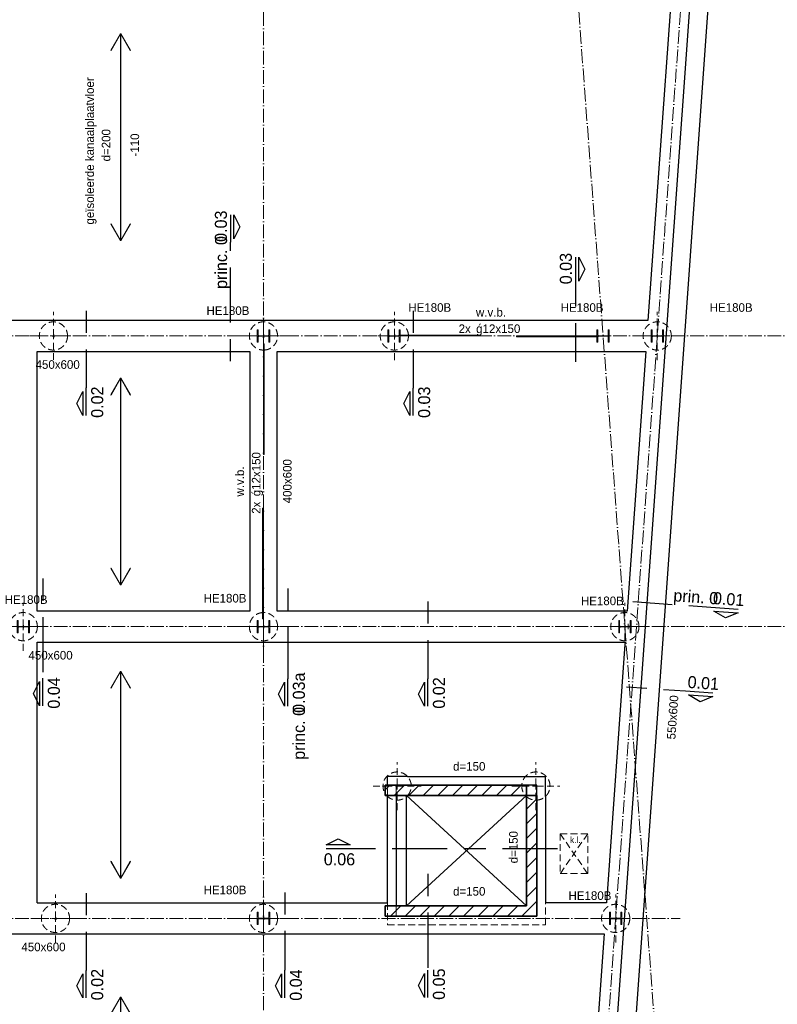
# Model space of a CAD drawing. Header units: millimetres. Extents: x 1146 to 62151, y -2394 to 40413.
# Tile 5 of 16: x 12510 to 23510, y 18098 to 32391. Entities that reach past the tile are written whole.
import ezdxf

# ---------------------------------------------------------------- set-up
doc = ezdxf.new("R2010")
doc.units = ezdxf.units.MM
for name, pattern in [('00_PBT_CEN', [1600, 320, -240, 800, -240]), ('00_PBT_HID2', [150, 100, -50]), ('00_PBT_STRA', [560, 200, -40, 0, -40, 200, -40, 0, -40])]:
    doc.linetypes.add(name, pattern=pattern)
for name, color, linetype, lineweight in [('A-DETL-____-OTLN', 90, 'Continuous', 13), ('A-DETL-GENF-HDLN', 90, '00_PBT_HID2', 18), ('A-FLOR-____-HDLN', 190, '00_PBT_HID2', 18), ('A-FLOR-____-IDEN', 11, 'Continuous', 18), ('A-FLOR-____-OTLN', 192, 'Continuous', 25), ('A-GENM-____-OTLN', 13, 'Continuous', 25), ('A-WALL-____-HDLN', 110, '00_PBT_HID2', 18), ('A-WALL-____-IDEN', 211, 'Continuous', 18), ('A-WALL-____-PATT', 111, 'Continuous', 35), ('G-____-____-SYMB', 111, 'Continuous', 13), ('G-____-____-TEXT', 231, 'Continuous', 13), ('I-WALL-____-MCUT', 2, 'Continuous', 35), ('I-WALL-____-OTLN', 2, 'Continuous', 25), ('S-BEAM-____-HDLN', 1, '00_PBT_HID2', 18), ('S-BEAM-____-IDEN', 2, 'Continuous', 18), ('S-BEAM-____-MCUT', 12, 'Continuous', 18), ('S-BEAM-____-OTLN', 12, 'Continuous', 25), ('S-COLS-____-HDLN', 52, '00_PBT_HID2', 18), ('S-COLS-____-IDEN', 171, 'Continuous', 18), ('S-COLS-____-MCUT', 52, 'Continuous', 18), ('S-FNDN-____-HDLN', 4, '00_PBT_HID2', 18), ('S-FNDN-____-OTLN', 32, 'Continuous', 25), ('S-GRID-____-OTLN', 1, 'Continuous', 13)]:
    doc.layers.add(name, color=color, linetype=linetype, lineweight=lineweight)
doc.styles.add('PBT-Font_1', font='PBT-FONT.ttf', dxfattribs={"height": 125})
doc.styles.add('PBT-Font_2', font='PBT-FONT.ttf', dxfattribs={"height": 125})
doc.styles.add('PBT-Font_3', font='PBT-FONT.ttf', dxfattribs={"height": 90})
doc.styles.add('PBT-Font_B', font='txt', dxfattribs={"height": 175})
pattern_1 = [(45, (0, 0), (-106.066, 106.066), [])]
pattern_2 = [(45, (0, 0), (-76.19995, 76.19995), []), (45, (64.77, 0), (-76.19995, 76.19995), []), (45, (68.58, 0), (-76.19995, 76.19995), []), (45, (72.39, 0), (-76.19995, 76.19995), []), (45, (76.2, 0), (-76.19995, 76.19995), []), (45, (80.01, 0), (-76.19995, 76.19995), []), (45, (83.82, 0), (-76.19995, 76.19995), []), (45, (87.63, 0), (-76.19995, 76.19995), [])]

# ---------------------------------------------------------------- blocks, each defined once
blk = doc.blocks.new('00_PBT_GM_FB_overspanningspijl_R24 - Kanaalplaatvloer-1578969-00 bk ruwe vloer')
at = {"layer": 'A-GENM-____-OTLN'}
for points in [[(-139, 1257), (-1, 1496), (-1, 1500), (-141, 1258)], [(1, -1500), (1, 1500), (-1, 1500), (-1, -1500)], [(139, 1257), (141, 1258), (1, 1500), (1, 1496)], [(-1, -1500), (-1, -1496), (-139, -1257), (-141, -1258)], [(1, -1500), (141, -1258), (139, -1257), (1, -1496)]]:
    blk.add_hatch(color=256, dxfattribs=at).paths.add_polyline_path(points)
at = {"layer": 'A-GENM-____-OTLN', "lineweight": 18}
for p, q in [((-1, 1500), (-141, 1258)), ((-139, 1257), (-1, 1496)), ((1, 1500), (-1, 1500)), ((-1, 1500), (-1, -1500)), ((-1, 1496), (-1, 1500)), ((1, -1500), (1, 1500)), ((141, 1258), (1, 1500)), ((1, 1500), (1, 1496)), ((1, 1496), (139, 1257)), ((-141, 1258), (-139, 1257)), ((139, 1257), (141, 1258)), ((-139, -1257), (-141, -1258)), ((-141, -1258), (-1, -1500)), ((-1, -1496), (-139, -1257)), ((139, -1257), (1, -1496)), ((1, -1500), (141, -1258)), ((141, -1258), (139, -1257)), ((-1, -1500), (-1, -1496)), ((-1, -1500), (1, -1500)), ((1, -1496), (1, -1500))]:
    blk.add_line(p, q, dxfattribs=at)
blk = doc.blocks.new('17_PBT_SFO_paal_rond_R24 - Ø410-500 _vHek Combi_-V32-00 bk ruwe vloer')
at = {"layer": 'A-DETL-GENF-HDLN'}
for p, q in [((0, 0), (0, 348.5)), ((-348.5, 0), (0, 0)), ((0, -348.5), (0, 0)), ((0, 0), (348.5, 0))]:
    blk.add_line(p, q, dxfattribs=at)
blk.add_circle((0, 0), 205, dxfattribs=at)
at = {"layer": 'S-FNDN-____-OTLN'}
for p, q in [((0, 20), (0, -20)), ((-20, 0), (20, 0))]:
    blk.add_line(p, q, dxfattribs=at)
blk = doc.blocks.new('28_PBT_SC_stalen kolom_H-profiel_R24 - HE180B-V2-00 bk ruwe vloer')
at = {"layer": 'S-COLS-____-HDLN', "linetype": 'Continuous', "lineweight": 13}
h = blk.add_hatch(dxfattribs=at)
h.set_pattern_fill('FP_4', color=256, style=0, pattern_type=2)
h.set_pattern_definition([(315, (-19345, 16050), (76.19995, 76.19995), []), (315, (-19345, 15985.23), (76.19995, 76.19995), []), (315, (-19345, 15981.42), (76.19995, 76.19995), []), (315, (-19345, 15977.61), (76.19995, 76.19995), []), (315, (-19345, 15973.8), (76.19995, 76.19995), []), (315, (-19345, 15969.99), (76.19995, 76.19995), []), (315, (-19345, 15966.18), (76.19995, 76.19995), []), (315, (-19345, 15962.37), (76.19995, 76.19995), [])])
h.paths.add_polyline_path([(-90, -90), (90, -90), (90, -76), (19, -76), (9, -72), (4, -61), (4, 61), (9, 72), (19, 76), (90, 76), (90, 90), (-90, 90), (-90, 76), (-19, 76), (-9, 72), (-4, 61), (-4, -61), (-9, -72), (-19, -76), (-90, -76)])
at = {"layer": 'S-COLS-____-MCUT'}
for p, q in [((90, 90), (-90, 90)), ((-90, 90), (-90, 76)), ((-90, 76), (-19, 76)), ((-4, 61), (-4, -61)), ((4, -61), (4, 61)), ((19, 76), (90, 76)), ((90, 76), (90, 90)), ((-90, -76), (-90, -90)), ((-19, -76), (-90, -76)), ((-90, -90), (90, -90)), ((90, -76), (19, -76)), ((90, -90), (90, -76))]:
    blk.add_line(p, q, dxfattribs=at)
for centre, start, end in [((-19, 61), 0, 90), ((19, 61), 90, 180), ((-19, -61), 270, 0), ((19, -61), 180, 270)]:
    blk.add_arc(centre, 15, start, end, dxfattribs=at)
blk = doc.blocks.new('28_PBT_SC_stalen kolom_H-profiel_R24 - HE180B-V3-00 bk ruwe vloer')
at = {"layer": 'S-COLS-____-HDLN', "linetype": 'Continuous', "lineweight": 13}
h = blk.add_hatch(dxfattribs=at)
h.set_pattern_fill('FP_5', color=256, style=0, pattern_type=2)
h.set_pattern_definition([(315, (-19345, 21163.52), (76.19995, 76.19995), []), (315, (-19345, 21098.75), (76.19995, 76.19995), []), (315, (-19345, 21094.94), (76.19995, 76.19995), []), (315, (-19345, 21091.13), (76.19995, 76.19995), []), (315, (-19345, 21087.32), (76.19995, 76.19995), []), (315, (-19345, 21083.51), (76.19995, 76.19995), []), (315, (-19345, 21079.7), (76.19995, 76.19995), []), (315, (-19345, 21075.89), (76.19995, 76.19995), [])])
h.paths.add_polyline_path([(-90, 76), (-19, 76), (-9, 72), (-4, 61), (-4, -61), (-9, -72), (-19, -76), (-90, -76), (-90, -90), (90, -90), (90, -76), (19, -76), (9, -72), (4, -61), (4, 61), (9, 72), (19, 76), (90, 76), (90, 90), (-90, 90)])
at = {"layer": 'S-COLS-____-MCUT'}
for p, q in [((90, 90), (-90, 90)), ((-90, 90), (-90, 76)), ((-90, 76), (-19, 76)), ((-4, 61), (-4, -61)), ((4, -61), (4, 61)), ((19, 76), (90, 76)), ((90, 76), (90, 90)), ((-90, -76), (-90, -90)), ((-19, -76), (-90, -76)), ((-90, -90), (90, -90)), ((90, -76), (19, -76)), ((90, -90), (90, -76))]:
    blk.add_line(p, q, dxfattribs=at)
for centre, start, end in [((-19, 61), 0, 90), ((19, 61), 90, 180), ((-19, -61), 270, 0), ((19, -61), 180, 270)]:
    blk.add_arc(centre, 15, start, end, dxfattribs=at)
blk = doc.blocks.new('28_PBT_SC_stalen kolom_H-profiel_R24 - HE180B-V5-00 bk ruwe vloer')
at = {"layer": 'S-COLS-____-HDLN', "linetype": 'Continuous', "lineweight": 13}
h = blk.add_hatch(dxfattribs=at)
h.set_pattern_fill('FP_7', color=256, style=0, pattern_type=2)
h.set_pattern_definition([(315, (-23580, 12562), (76.19995, 76.19995), []), (315, (-23580, 12497.23), (76.19995, 76.19995), []), (315, (-23580, 12493.42), (76.19995, 76.19995), []), (315, (-23580, 12489.61), (76.19995, 76.19995), []), (315, (-23580, 12485.8), (76.19995, 76.19995), []), (315, (-23580, 12481.99), (76.19995, 76.19995), []), (315, (-23580, 12478.18), (76.19995, 76.19995), []), (315, (-23580, 12474.37), (76.19995, 76.19995), [])])
h.paths.add_polyline_path([(-90, -90), (90, -90), (90, -76), (19, -76), (9, -72), (4, -61), (4, 61), (9, 72), (19, 76), (90, 76), (90, 90), (-90, 90), (-90, 76), (-19, 76), (-9, 72), (-4, 61), (-4, -61), (-9, -72), (-19, -76), (-90, -76)])
at = {"layer": 'S-COLS-____-MCUT'}
for p, q in [((90, 90), (-90, 90)), ((-90, 90), (-90, 76)), ((-90, 76), (-19, 76)), ((-4, 61), (-4, -61)), ((4, -61), (4, 61)), ((19, 76), (90, 76)), ((90, 76), (90, 90)), ((-90, -76), (-90, -90)), ((-19, -76), (-90, -76)), ((-90, -90), (90, -90)), ((90, -76), (19, -76)), ((90, -90), (90, -76))]:
    blk.add_line(p, q, dxfattribs=at)
for centre, start, end in [((-19, 61), 0, 90), ((19, 61), 90, 180), ((-19, -61), 270, 0), ((19, -61), 180, 270)]:
    blk.add_arc(centre, 15, start, end, dxfattribs=at)
blk = doc.blocks.new('28_PBT_SC_stalen kolom_H-profiel_R24 - HE180B-V7-00 bk ruwe vloer')
at = {"layer": 'S-COLS-____-HDLN', "linetype": 'Continuous', "lineweight": 13}
h = blk.add_hatch(dxfattribs=at)
h.set_pattern_fill('FP_9', color=256, style=0, pattern_type=2)
h.set_pattern_definition([(315, (-23580, 16050), (76.19995, 76.19995), []), (315, (-23580, 15985.23), (76.19995, 76.19995), []), (315, (-23580, 15981.42), (76.19995, 76.19995), []), (315, (-23580, 15977.61), (76.19995, 76.19995), []), (315, (-23580, 15973.8), (76.19995, 76.19995), []), (315, (-23580, 15969.99), (76.19995, 76.19995), []), (315, (-23580, 15966.18), (76.19995, 76.19995), []), (315, (-23580, 15962.37), (76.19995, 76.19995), [])])
h.paths.add_polyline_path([(-90, -90), (90, -90), (90, -76), (19, -76), (9, -72), (4, -61), (4, 61), (9, 72), (19, 76), (90, 76), (90, 90), (-90, 90), (-90, 76), (-19, 76), (-9, 72), (-4, 61), (-4, -61), (-9, -72), (-19, -76), (-90, -76)])
at = {"layer": 'S-COLS-____-MCUT'}
for p, q in [((90, 90), (-90, 90)), ((-90, 90), (-90, 76)), ((-90, 76), (-19, 76)), ((-4, 61), (-4, -61)), ((4, -61), (4, 61)), ((19, 76), (90, 76)), ((90, 76), (90, 90)), ((-90, -76), (-90, -90)), ((-19, -76), (-90, -76)), ((-90, -90), (90, -90)), ((90, -76), (19, -76)), ((90, -90), (90, -76))]:
    blk.add_line(p, q, dxfattribs=at)
for centre, start, end in [((-19, 61), 0, 90), ((19, 61), 90, 180), ((-19, -61), 270, 0), ((19, -61), 180, 270)]:
    blk.add_arc(centre, 15, start, end, dxfattribs=at)
blk = doc.blocks.new('28_PBT_SC_stalen kolom_H-profiel_R24 - HE180B-V8-00 bk ruwe vloer')
at = {"layer": 'S-COLS-____-HDLN', "linetype": 'Continuous', "lineweight": 13}
h = blk.add_hatch(dxfattribs=at)
h.set_pattern_fill('FP_10', color=256, style=0, pattern_type=2)
h.set_pattern_definition([(315, (-23580, 21297.2), (76.19995, 76.19995), []), (315, (-23580, 21232.43), (76.19995, 76.19995), []), (315, (-23580, 21228.62), (76.19995, 76.19995), []), (315, (-23580, 21224.81), (76.19995, 76.19995), []), (315, (-23580, 21221), (76.19995, 76.19995), []), (315, (-23580, 21217.19), (76.19995, 76.19995), []), (315, (-23580, 21213.38), (76.19995, 76.19995), []), (315, (-23580, 21209.57), (76.19995, 76.19995), [])])
h.paths.add_polyline_path([(-90, -90), (90, -90), (90, -76), (19, -76), (9, -72), (4, -61), (4, 61), (9, 72), (19, 76), (90, 76), (90, 90), (-90, 90), (-90, 76), (-19, 76), (-9, 72), (-4, 61), (-4, -61), (-9, -72), (-19, -76), (-90, -76)])
at = {"layer": 'S-COLS-____-MCUT'}
for p, q in [((90, 90), (-90, 90)), ((-90, 90), (-90, 76)), ((-90, 76), (-19, 76)), ((-4, 61), (-4, -61)), ((4, -61), (4, 61)), ((19, 76), (90, 76)), ((90, 76), (90, 90)), ((-90, -76), (-90, -90)), ((-19, -76), (-90, -76)), ((-90, -90), (90, -90)), ((90, -76), (19, -76)), ((90, -90), (90, -76))]:
    blk.add_line(p, q, dxfattribs=at)
for centre, start, end in [((-19, 61), 0, 90), ((19, 61), 90, 180), ((-19, -61), 270, 0), ((19, -61), 180, 270)]:
    blk.add_arc(centre, 15, start, end, dxfattribs=at)
blk = doc.blocks.new('28_PBT_SC_stalen kolom_H-profiel_R24 - HE180B-V10-00 bk ruwe vloer')
at = {"layer": 'S-COLS-____-HDLN', "linetype": 'Continuous', "lineweight": 13}
h = blk.add_hatch(dxfattribs=at)
h.set_pattern_fill('FP_12', color=256, style=0, pattern_type=2)
h.set_pattern_definition([(315, (-27800, 16050), (76.19995, 76.19995), []), (315, (-27800, 15985.23), (76.19995, 76.19995), []), (315, (-27800, 15981.42), (76.19995, 76.19995), []), (315, (-27800, 15977.61), (76.19995, 76.19995), []), (315, (-27800, 15973.8), (76.19995, 76.19995), []), (315, (-27800, 15969.99), (76.19995, 76.19995), []), (315, (-27800, 15966.18), (76.19995, 76.19995), []), (315, (-27800, 15962.37), (76.19995, 76.19995), [])])
h.paths.add_polyline_path([(-90, -90), (90, -90), (90, -76), (19, -76), (9, -72), (4, -61), (4, 61), (9, 72), (19, 76), (90, 76), (90, 90), (-90, 90), (-90, 76), (-19, 76), (-9, 72), (-4, 61), (-4, -61), (-9, -72), (-19, -76), (-90, -76)])
at = {"layer": 'S-COLS-____-MCUT'}
for p, q in [((90, 90), (-90, 90)), ((-90, 90), (-90, 76)), ((-90, 76), (-19, 76)), ((-4, 61), (-4, -61)), ((4, -61), (4, 61)), ((19, 76), (90, 76)), ((90, 76), (90, 90)), ((-90, -76), (-90, -90)), ((-19, -76), (-90, -76)), ((-90, -90), (90, -90)), ((90, -76), (19, -76)), ((90, -90), (90, -76))]:
    blk.add_line(p, q, dxfattribs=at)
for centre, start, end in [((-19, 61), 0, 90), ((19, 61), 90, 180), ((-19, -61), 270, 0), ((19, -61), 180, 270)]:
    blk.add_arc(centre, 15, start, end, dxfattribs=at)
blk = doc.blocks.new('28_PBT_SC_stalen kolom_H-profiel_R24 - HE180B-V11-00 bk ruwe vloer')
at = {"layer": 'S-COLS-____-HDLN', "linetype": 'Continuous', "lineweight": 13}
h = blk.add_hatch(dxfattribs=at)
h.set_pattern_fill('FP_13', color=256, style=0, pattern_type=2)
h.set_pattern_definition([(315, (-27800, 17945), (76.19995, 76.19995), []), (315, (-27800, 17880.23), (76.19995, 76.19995), []), (315, (-27800, 17876.42), (76.19995, 76.19995), []), (315, (-27800, 17872.61), (76.19995, 76.19995), []), (315, (-27800, 17868.8), (76.19995, 76.19995), []), (315, (-27800, 17864.99), (76.19995, 76.19995), []), (315, (-27800, 17861.18), (76.19995, 76.19995), []), (315, (-27800, 17857.37), (76.19995, 76.19995), [])])
h.paths.add_polyline_path([(-90, -90), (90, -90), (90, -76), (19, -76), (9, -72), (4, -61), (4, 61), (9, 72), (19, 76), (90, 76), (90, 90), (-90, 90), (-90, 76), (-19, 76), (-9, 72), (-4, 61), (-4, -61), (-9, -72), (-19, -76), (-90, -76)])
at = {"layer": 'S-COLS-____-MCUT'}
for p, q in [((90, 90), (-90, 90)), ((-90, 90), (-90, 76)), ((-90, 76), (-19, 76)), ((-4, 61), (-4, -61)), ((4, -61), (4, 61)), ((19, 76), (90, 76)), ((90, 76), (90, 90)), ((-90, -76), (-90, -90)), ((-19, -76), (-90, -76)), ((-90, -90), (90, -90)), ((90, -76), (19, -76)), ((90, -90), (90, -76))]:
    blk.add_line(p, q, dxfattribs=at)
for centre, start, end in [((-19, 61), 0, 90), ((19, 61), 90, 180), ((-19, -61), 270, 0), ((19, -61), 180, 270)]:
    blk.add_arc(centre, 15, start, end, dxfattribs=at)
blk = doc.blocks.new('28_PBT_SC_stalen kolom_H-profiel_R24 - HE180B-1678607-00 bk ruwe vloer')
at = {"layer": 'S-COLS-____-HDLN', "linetype": 'Continuous', "lineweight": 13}
h = blk.add_hatch(dxfattribs=at)
h.set_pattern_fill('FP_14', color=256, style=0, pattern_type=2)
h.set_pattern_definition([(315, (-27800, 21767.06), (76.19995, 76.19995), []), (315, (-27800, 21702.29), (76.19995, 76.19995), []), (315, (-27800, 21698.48), (76.19995, 76.19995), []), (315, (-27800, 21694.67), (76.19995, 76.19995), []), (315, (-27800, 21690.86), (76.19995, 76.19995), []), (315, (-27800, 21687.05), (76.19995, 76.19995), []), (315, (-27800, 21683.24), (76.19995, 76.19995), []), (315, (-27800, 21679.43), (76.19995, 76.19995), [])])
h.paths.add_polyline_path([(-90, -90), (90, -90), (90, -76), (19, -76), (9, -72), (4, -61), (4, 61), (9, 72), (19, 76), (90, 76), (90, 90), (-90, 90), (-90, 76), (-19, 76), (-9, 72), (-4, 61), (-4, -61), (-9, -72), (-19, -76), (-90, -76)])
at = {"layer": 'S-COLS-____-MCUT'}
for p, q in [((90, 90), (-90, 90)), ((-90, 90), (-90, 76)), ((-90, 76), (-19, 76)), ((-4, 61), (-4, -61)), ((4, -61), (4, 61)), ((19, 76), (90, 76)), ((90, 76), (90, 90)), ((-90, -76), (-90, -90)), ((-19, -76), (-90, -76)), ((-90, -90), (90, -90)), ((90, -76), (19, -76)), ((90, -90), (90, -76))]:
    blk.add_line(p, q, dxfattribs=at)
for centre, start, end in [((-19, 61), 0, 90), ((19, 61), 90, 180), ((-19, -61), 270, 0), ((19, -61), 180, 270)]:
    blk.add_arc(centre, 15, start, end, dxfattribs=at)
blk = doc.blocks.new('28_PBT_SC_stalen kolom_H-profiel_R24 - HE180B-V29-00 bk ruwe vloer')
at = {"layer": 'S-COLS-____-HDLN', "linetype": 'Continuous', "lineweight": 13}
h = blk.add_hatch(dxfattribs=at)
h.set_pattern_fill('FP_35', color=256, style=0, pattern_type=2)
h.set_pattern_definition([(315, (-27800, 20980.93), (76.19995, 76.19995), []), (315, (-27800, 20916.16), (76.19995, 76.19995), []), (315, (-27800, 20912.35), (76.19995, 76.19995), []), (315, (-27800, 20908.54), (76.19995, 76.19995), []), (315, (-27800, 20904.73), (76.19995, 76.19995), []), (315, (-27800, 20900.92), (76.19995, 76.19995), []), (315, (-27800, 20897.11), (76.19995, 76.19995), []), (315, (-27800, 20893.3), (76.19995, 76.19995), [])])
h.paths.add_polyline_path([(-90, -90), (90, -90), (90, -76), (19, -76), (9, -72), (4, -61), (4, 61), (9, 72), (19, 76), (90, 76), (90, 90), (-90, 90), (-90, 76), (-19, 76), (-9, 72), (-4, 61), (-4, -61), (-9, -72), (-19, -76), (-90, -76)])
at = {"layer": 'S-COLS-____-MCUT'}
for p, q in [((90, 90), (-90, 90)), ((-90, 90), (-90, 76)), ((-90, 76), (-19, 76)), ((-4, 61), (-4, -61)), ((4, -61), (4, 61)), ((19, 76), (90, 76)), ((90, 76), (90, 90)), ((-90, -76), (-90, -90)), ((-19, -76), (-90, -76)), ((-90, -90), (90, -90)), ((90, -76), (19, -76)), ((90, -90), (90, -76))]:
    blk.add_line(p, q, dxfattribs=at)
for centre, start, end in [((-19, 61), 0, 90), ((19, 61), 90, 180), ((-19, -61), 270, 0), ((19, -61), 180, 270)]:
    blk.add_arc(centre, 15, start, end, dxfattribs=at)
blk = doc.blocks.new('28_PBT_SF_stalen ligger_strip_R24 - windverband 12x150-1838132-00 bk ruwe vloer')
at = {"layer": 'S-BEAM-____-HDLN', "linetype": 'Continuous', "lineweight": 13}
h = blk.add_hatch(dxfattribs=at)
h.set_pattern_fill('FP_38', color=256, style=0, pattern_type=2)
h.set_pattern_definition(pattern_2)
h.paths.add_polyline_path([(19905, 27788), (19905, 27800), (19725, 27800), (19725, 27788), (19758, 27788)])
at = {"layer": 'S-BEAM-____-HDLN'}
for p, q in [((20891, 27800), (20904, 27800)), ((20904, 27788), (20891, 27788)), ((20904, 27800), (20904, 27788))]:
    blk.add_line(p, q, dxfattribs=at)
at = {"layer": 'S-BEAM-____-MCUT'}
for p, q in [((19725, 27800), (19725, 27788)), ((19905, 27800), (19725, 27800)), ((19725, 27788), (19905, 27788)), ((19905, 27788), (19905, 27800))]:
    blk.add_line(p, q, dxfattribs=at)
at = {"layer": 'S-BEAM-____-OTLN', "lineweight": 18}
for p, q in [((19905, 27800), (20891, 27800)), ((20891, 27788), (19905, 27788))]:
    blk.add_line(p, q, dxfattribs=at)
blk = doc.blocks.new('28_PBT_SF_stalen ligger_strip_R24 - windverband 12x150-1838240-00 bk ruwe vloer')
at = {"layer": 'S-BEAM-____-HDLN', "linetype": 'Continuous', "lineweight": 13}
h = blk.add_hatch(dxfattribs=at)
h.set_pattern_fill('FP_37', color=256, style=0, pattern_type=2)
h.set_pattern_definition(pattern_2)
h.paths.add_polyline_path([(19200, 27800), (19200, 27812), (19020, 27812), (19020, 27800)])
at = {"layer": 'S-BEAM-____-HDLN'}
for p, q in [((18021, 27800), (18021, 27812)), ((18021, 27812), (18035, 27812)), ((18035, 27800), (18021, 27800))]:
    blk.add_line(p, q, dxfattribs=at)
at = {"layer": 'S-BEAM-____-MCUT'}
for p, q in [((19200, 27812), (19020, 27812)), ((19020, 27812), (19020, 27800)), ((19020, 27800), (19200, 27800)), ((19200, 27800), (19200, 27812))]:
    blk.add_line(p, q, dxfattribs=at)
at = {"layer": 'S-BEAM-____-OTLN', "lineweight": 18}
for p, q in [((18035, 27812), (19020, 27812)), ((19020, 27800), (18035, 27800))]:
    blk.add_line(p, q, dxfattribs=at)
blk = doc.blocks.new('28_PBT_SF_stalen ligger_strip_R24 - windverband 12x150-V30-00 bk ruwe vloer')
at = {"layer": 'S-BEAM-____-HDLN', "linetype": 'Continuous', "lineweight": 13}
h = blk.add_hatch(dxfattribs=at)
h.set_pattern_fill('FP_37', color=256, style=0, pattern_type=2)
h.set_pattern_definition(pattern_2)
h.paths.add_polyline_path([(16062, 26078), (16062, 26283), (16050, 26283), (16050, 26078)])
at = {"layer": 'S-BEAM-____-MCUT'}
for p, q in [((16062, 26283), (16050, 26283)), ((16050, 26283), (16050, 26078)), ((16062, 26078), (16062, 26283)), ((16050, 26078), (16062, 26078))]:
    blk.add_line(p, q, dxfattribs=at)
at = {"layer": 'S-BEAM-____-OTLN', "lineweight": 18}
for p, q in [((16050, 27685), (16062, 27685)), ((16050, 26283), (16050, 27685)), ((16062, 27685), (16062, 26283))]:
    blk.add_line(p, q, dxfattribs=at)
blk = doc.blocks.new('28_PBT_SF_stalen ligger_strip_R24 - windverband 12x150-V31-00 bk ruwe vloer')
at = {"layer": 'S-BEAM-____-HDLN', "linetype": 'Continuous', "lineweight": 13}
h = blk.add_hatch(dxfattribs=at)
h.set_pattern_fill('FP_38', color=256, style=0, pattern_type=2)
h.set_pattern_definition(pattern_2)
h.paths.add_polyline_path([(16050, 25097), (16050, 25302), (16038, 25302), (16038, 25097)])
at = {"layer": 'S-BEAM-____-MCUT'}
for p, q in [((16050, 25302), (16038, 25302)), ((16038, 25302), (16038, 25097)), ((16050, 25097), (16050, 25302)), ((16038, 25097), (16050, 25097))]:
    blk.add_line(p, q, dxfattribs=at)
at = {"layer": 'S-BEAM-____-OTLN', "lineweight": 18}
for p, q in [((16038, 23695), (16038, 25097)), ((16050, 25097), (16050, 23695)), ((16050, 23695), (16038, 23695))]:
    blk.add_line(p, q, dxfattribs=at)
blk = doc.blocks.new('17_PBT_SFO_paal_rond_R24 - Ø410-500 _vHek Combi_-V41-00 bk ruwe vloer')
at = {"layer": 'A-DETL-GENF-HDLN'}
for p, q in [((0, 4), (0, 348)), ((-349, 0), (-90, 0)), ((0, -349), (0, -4)), ((90, 0), (348, 0))]:
    blk.add_line(p, q, dxfattribs=at)
blk.add_circle((0, 0), 205, dxfattribs=at)
at = {"layer": 'S-FNDN-____-HDLN'}
for p, q in [((0, 0), (0, 4)), ((0, 4), (0, -4)), ((-90, 0), (0, 0)), ((-20, 0), (20, 0)), ((0, -4), (0, 0)), ((0, 0), (90, 0))]:
    blk.add_line(p, q, dxfattribs=at)
at = {"layer": 'S-FNDN-____-OTLN'}
for p, q in [((0, 20), (0, 4)), ((0, -4), (0, -20))]:
    blk.add_line(p, q, dxfattribs=at)
blk = doc.blocks.new('17_PBT_SFO_paal_rond_R24 - Ø410-500 _vHek Combi_ liftput-1669996-00 bk ruwe vloer')
at = {"layer": 'A-DETL-GENF-HDLN'}
for p, q in [((0, 12), (0, 348)), ((-349, 0), (-174, 0))]:
    blk.add_line(p, q, dxfattribs=at)
for start, end in [(3.5375, 210.8129), (222.4686, 266.5056), (312.2118, 317.4967)]:
    blk.add_arc((0, 0), 205, start, end, dxfattribs=at)
at = {"layer": 'S-FNDN-____-HDLN'}
for p, q in [((0, 0), (0, 12)), ((0, 12), (0, -20)), ((-174, 0), (0, 0)), ((-20, 0), (20, 0)), ((0, -349), (0, 0)), ((0, 0), (348, 0))]:
    blk.add_line(p, q, dxfattribs=at)
for start, end in [(360, 3.5236), (210.8665, 222.4547), (317.5107, 360), (266.5195, 312.1979)]:
    blk.add_arc((0, 0), 205, start, end, dxfattribs=at)
at = {"layer": 'S-FNDN-____-OTLN'}
blk.add_line((0, 20), (0, 12), dxfattribs=at)
blk = doc.blocks.new('17_PBT_SFO_paal_rond_R24 - Ø410-500 _vHek Combi_ liftput-V36-00 bk ruwe vloer')
at = {"layer": 'A-DETL-GENF-HDLN'}
for p, q in [((0, 12), (0, 348)), ((12, 0), (348, 0))]:
    blk.add_line(p, q, dxfattribs=at)
for start, end in [(360, 176.4955), (222.4686, 227.3862), (273.531, 360)]:
    blk.add_arc((0, 0), 205, start, end, dxfattribs=at)
at = {"layer": 'S-FNDN-____-HDLN'}
for p, q in [((0, 0), (0, 12)), ((0, 12), (0, -20)), ((-349, 0), (0, 0)), ((-20, 0), (12, 0)), ((0, -349), (0, 0)), ((0, 0), (12, 0))]:
    blk.add_line(p, q, dxfattribs=at)
for start, end in [(176.5094, 222.4547), (227.4001, 273.5171)]:
    blk.add_arc((0, 0), 205, start, end, dxfattribs=at)
at = {"layer": 'S-FNDN-____-OTLN'}
for p, q in [((0, 20), (0, 12)), ((12, 0), (20, 0))]:
    blk.add_line(p, q, dxfattribs=at)
blk = doc.blocks.new('17_PBT_SFO_paal_rond_R24 - Ø410-500 _vHek Combi_-V45-00 bk ruwe vloer')
at = {"layer": 'A-DETL-GENF-HDLN'}
for p, q in [((0, 4), (0, 115)), ((-349, 0), (-90, 0)), ((0, -349), (0, -4)), ((90, 0), (349, 0))]:
    blk.add_line(p, q, dxfattribs=at)
for start, end in [(93.3539, 360), (360, 89.9817)]:
    blk.add_arc((0, 0), 205, start, end, dxfattribs=at)
at = {"layer": 'S-FNDN-____-HDLN'}
for p, q in [((0, 0), (0, 4)), ((0, 4), (0, -4)), ((-90, 0), (0, 0)), ((-20, 0), (20, 0)), ((0, -4), (0, 0)), ((0, 0), (90, 0))]:
    blk.add_line(p, q, dxfattribs=at)
blk.add_arc((0, 0), 205, 89.9956, 93.34, dxfattribs=at)
at = {"layer": 'S-FNDN-____-OTLN'}
for p, q in [((0, 20), (0, 4)), ((0, -4), (0, -20))]:
    blk.add_line(p, q, dxfattribs=at)
blk = doc.blocks.new('17_PBT_SFO_paal_rond_R24 - Ø410-500 _vHek Combi_-V48-00 bk ruwe vloer')
at = {"layer": 'A-DETL-GENF-HDLN'}
for p, q in [((0, 4), (0, 348)), ((-348, 0), (-90, 0)), ((0, -115), (0, -4)), ((90, 0), (348, 0))]:
    blk.add_line(p, q, dxfattribs=at)
for start, end in [(360, 270.0183), (273.3905, 360)]:
    blk.add_arc((0, 0), 205, start, end, dxfattribs=at)
at = {"layer": 'S-FNDN-____-HDLN'}
for p, q in [((0, 0), (0, 4)), ((0, 4), (0, -4)), ((-90, 0), (0, 0)), ((-20, 0), (20, 0)), ((0, -4), (0, 0)), ((0, 0), (90, 0))]:
    blk.add_line(p, q, dxfattribs=at)
blk.add_arc((0, 0), 205, 270.0322, 273.3766, dxfattribs=at)
at = {"layer": 'S-FNDN-____-OTLN'}
for p, q in [((0, 20), (0, 4)), ((0, -4), (0, -20))]:
    blk.add_line(p, q, dxfattribs=at)
blk = doc.blocks.new('17_PBT_SFO_paal_rond_R24 - Ø410-500 _vHek Combi_-V39-00 bk ruwe vloer')
at = {"layer": 'A-DETL-GENF-HDLN'}
for p, q in [((0, 4), (0, 348)), ((-349, 0), (-95, 0)), ((0, -349), (0, -4))]:
    blk.add_line(p, q, dxfattribs=at)
blk.add_arc((0, 0), 205, 3.396, 360, dxfattribs=at)
at = {"layer": 'S-FNDN-____-HDLN'}
for p, q in [((0, 0), (0, 4)), ((0, 4), (0, -4)), ((-95, 0), (0, 0)), ((-20, 0), (20, 0)), ((0, -4), (0, 0)), ((0, 0), (71, 0))]:
    blk.add_line(p, q, dxfattribs=at)
blk.add_arc((0, 0), 205, 360, 3.3821, dxfattribs=at)
at = {"layer": 'S-FNDN-____-OTLN'}
for p, q in [((0, 20), (0, 4)), ((0, -4), (0, -20))]:
    blk.add_line(p, q, dxfattribs=at)
blk = doc.blocks.new('Detail View - Detail_Drsn peil-1535670-00 bk ruwe vloer')
at = {"layer": 'G-____-____-SYMB', "lineweight": 25}
for p, q in [((-8, 1), (-4.5, 2.75)), ((-1, 1), (-8, 1)), ((-8, 0), (0, 0)), ((-4.5, 2.75), (-1, 1))]:
    blk.add_line(p, q, dxfattribs=at)

msp = doc.modelspace()

# ---------------------------------------------------------------- hatches: boundary and pattern name
at = {"layer": 'A-WALL-____-PATT', "lineweight": 13}
h = msp.add_hatch(dxfattribs=at)
h.set_pattern_fill('FP_1', color=256, angle=45, style=0, pattern_type=2)
h.set_pattern_definition(pattern_1)
h.paths.add_polyline_path([(19867.5949, 21128.5), (19867.5949, 21278.5), (17815.7092, 21278.5), (17815.7092, 21128.5), (19757.7203, 21128.5)])
h = msp.add_hatch(dxfattribs=at)
h.set_pattern_fill('FP_1', color=256, angle=45, style=0, pattern_type=2)
h.set_pattern_definition(pattern_1)
h.paths.add_polyline_path([(20017.5949, 19528.5), (20017.5949, 21128.5), (19867.5949, 21128.5), (19867.5949, 19528.5)])
h = msp.add_hatch(dxfattribs=at)
h.set_pattern_fill('FP_1', color=256, angle=45, style=0, pattern_type=2)
h.set_pattern_definition(pattern_1)
h.paths.add_polyline_path([(19757.7203, 19378.5), (20017.5949, 19378.5), (20017.5949, 19528.5), (17815.7092, 19528.5), (17815.7092, 19378.5)])

# ---------------------------------------------------------------- linework, layer by layer
at = {"layer": 'A-DETL-____-OTLN'}
msp.add_line((21346.1985, 23545.75), (21346.1985, 23620.75), dxfattribs=at)
at = {"layer": 'A-DETL-____-OTLN', "lineweight": 18}
for p, q in [((19867.5949, 21128.5), (18127.5949, 19528.5)), ((18127.5949, 21128.5), (19867.5949, 19528.5))]:
    msp.add_line(p, q, dxfattribs=at)
at = {"layer": 'A-DETL-____-OTLN', "linetype": '00_PBT_HID2'}
for p, q in [((20357.5949, 20574.445), (20357.5949, 19994.445)), ((20757.5949, 20574.445), (20357.5949, 20574.445)), ((20757.5949, 20574.445), (20357.5949, 19994.445)), ((20357.5949, 20574.445), (20757.5949, 19994.445)), ((20757.5949, 19994.445), (20757.5949, 20574.445)), ((20357.5949, 19994.445), (20757.5949, 19994.445))]:
    msp.add_line(p, q, dxfattribs=at)
at = {"layer": 'A-FLOR-____-HDLN'}
for p, q in [((17977.5949, 21278.5), (17977.5949, 21128.5496)), ((17977.5949, 21128.5496), (17977.5949, 21278.5)), ((17977.5949, 19528.4504), (17977.5949, 19378.5)), ((17977.5949, 19378.5), (17977.5949, 19528.4504))]:
    msp.add_line(p, q, dxfattribs=at)
at = {"layer": 'A-FLOR-____-OTLN'}
for p, q in [((20730.1264, 11447.7401), (22247.5901, 32705.9784)), ((20017.5949, 21278.5), (19867.5949, 21278.5)), ((20017.5949, 21128.5), (20017.5949, 21278.5)), ((17977.5949, 21128.5), (17977.5949, 19528.5)), ((18127.5949, 19528.5), (18127.5949, 21128.5))]:
    msp.add_line(p, q, dxfattribs=at)
at = {"layer": 'A-WALL-____-HDLN'}
msp.add_line((17852.5949, 21128.5496), (17852.5949, 21278.4504), dxfattribs=at)
at = {"layer": 'G-____-____-SYMB', "linetype": '00_PBT_CEN', "lineweight": 25}
for p, q in [((15570, 27434.5975), (15570, 29160.5758)), ((20578.8865, 28545.4025), (20578.8865, 27424.3736)), ((13476.4958, 28165.4025), (13476.4958, 27045.8706)), ((18223.5526, 28165.4025), (18223.5526, 27044.3736)), ((12846.9752, 24277.1772), (12846.9752, 22832.516)), ((16404.6894, 24134.9942), (16404.6894, 22824.3736)), ((18438.5526, 23945.4025), (18438.5526, 22824.3736)), ((22544.6318, 23859.3908), (21410.9278, 23940.3173)), ((22176.55, 22642.5102), (21322.6383, 22703.4644)), ((17358.3589, 20361.8538), (20543.0303, 20361.8538)), ((18438.5526, 19989.7129), (18438.5526, 18595.5298)), ((13476.4958, 19710.4025), (13476.4958, 18590.8706)), ((16361.2892, 19722.6262), (16361.2892, 18592.3984))]:
    msp.add_line(p, q, dxfattribs=at)
at = {"layer": 'I-WALL-____-MCUT'}
for p, q in [((19867.5949, 21278.5), (17815.7092, 21278.5)), ((17815.7092, 21278.5), (17815.7092, 21128.5)), ((19867.5949, 21278.5), (19867.5949, 19528.5)), ((17815.7092, 21128.5), (20017.5949, 21128.5)), ((20017.5949, 19378.5), (20017.5949, 21128.5)), ((19867.5949, 19528.5), (17815.7092, 19528.5)), ((17815.7092, 19528.5), (17815.7092, 19378.5)), ((17815.7092, 19378.5), (20017.5949, 19378.5))]:
    msp.add_line(p, q, dxfattribs=at)
at = {"layer": 'I-WALL-____-OTLN'}
for p, q in [((18139.9785, 21403.5), (17852.5949, 21403.5)), ((17852.5949, 21278.5), (17852.5949, 21403.5)), ((18140.1064, 21403.5), (19854.7033, 21403.5)), ((19854.8486, 21403.5), (20142.5949, 21403.5)), ((20142.5949, 21114.5287), (20142.5949, 21403.5)), ((17852.5949, 21116.5958), (17852.5949, 21128.5)), ((17852.5949, 19570), (17852.5949, 21116.4601)), ((20142.5949, 21114.4073), (20142.5949, 19570))]:
    msp.add_line(p, q, dxfattribs=at)
at = {"layer": 'S-BEAM-____-HDLN'}
for p, q in [((17852.5949, 19570), (17852.5949, 19253.5)), ((20142.5949, 19253.5), (20142.5949, 19570)), ((17852.5949, 19253.5), (20142.5949, 19253.5))]:
    msp.add_line(p, q, dxfattribs=at)
at = {"layer": 'S-BEAM-____-OTLN'}
for p, q in [((21017.5171, 11681.7423), (22517.5944, 32696.4134)), ((21967.55, 32715.3966), (21632.7383, 28025)), ((21632.7383, 28025), (8508.5, 28025)), ((12762, 27575), (15850, 27575)), ((12762, 23805), (12762, 27575)), ((15850, 27575), (15850, 23805)), ((16250, 23805), (16250, 27575)), ((16250, 27575), (21600.6162, 27575)), ((21600.6162, 27575), (21331.5046, 23805)), ((15850, 23805), (12762, 23805)), ((21331.5046, 23805), (16250, 23805)), ((12762, 19570), (12762, 23355)), ((12762, 23355), (21299.3826, 23355)), ((21297.1489, 23323.7082), (21029.2002, 19570)), ((21299.3826, 23355), (21297.2481, 23325.0982)), ((12762, 19570), (17852.5949, 19570)), ((18128.2109, 19570), (18127.5949, 19570)), ((18128.2109, 19529.1338), (18128.2109, 19570)), ((18128.2109, 19528.5), (18128.2109, 19528.9991)), ((21029.2002, 19570), (20142.5949, 19570)), ((4698.8873, 19120), (20997.0782, 19120)), ((20997.0782, 19120), (20691.5616, 14840))]:
    msp.add_line(p, q, dxfattribs=at)
at = {"layer": 'S-GRID-____-OTLN', "linetype": '00_PBT_STRA', "lineweight": 18}
for p, q in [((16050, 39782.2951), (16050, 8279.5333)), ((20082.9173, 39782.2951), (22395.9377, 8919.3943)), ((22622.3837, 39782.2951), (20404.9865, 8718.6467)), ((1799.7366, 27800), (23949.7366, 27800)), ((1799.7366, 23580), (23949.7366, 23580)), ((1799.7366, 19345), (22098.9873, 19345))]:
    msp.add_line(p, q, dxfattribs=at)

# ---------------------------------------------------------------- block references
at = {"layer": 'A-GENM-____-OTLN'}
for p in [(13976, 30685.7781), (13976, 25685.7781), (13976, 21430.7781), (13976, 16700.7781)]:
    msp.add_blockref('00_PBT_GM_FB_overspanningspijl_R24 - Kanaalplaatvloer-1578969-00 bk ruwe vloer', p, dxfattribs=at)
at = {"layer": 'G-____-____-SYMB', "lineweight": 25, "xscale": 49.99999999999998, "yscale": 49.99999999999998, "zscale": 49.99999999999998}
for p, rotation in [((15570, 29160.5758), 269.9999999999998), ((20578.8865, 28545.4025), 269.9999999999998), ((13476.4958, 27045.8706), 89.99999999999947), ((18223.5526, 27044.3736), 89.99999999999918), ((22544.6318, 23859.3908), 175.9170162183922), ((12846.9752, 22832.516), 89.99999999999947), ((16404.6894, 22824.3736), 89.99999999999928), ((18438.5526, 22824.3736), 89.99999999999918), ((22176.55, 22642.5102), 175.9170162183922), ((13476.4958, 18590.8706), 89.99999999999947), ((16361.2892, 18592.3984), 89.99999999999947), ((18438.5526, 18595.5298), 89.99999999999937)]:
    msp.add_blockref('Detail View - Detail_Drsn peil-1535670-00 bk ruwe vloer', p, dxfattribs=dict(at, rotation=rotation))
msp.add_blockref('Detail View - Detail_Drsn peil-1535670-00 bk ruwe vloer', (17358.3589, 20361.8538), dxfattribs=at)
at = {"layer": 'S-BEAM-____-HDLN'}
for name in ['28_PBT_SF_stalen ligger_strip_R24 - windverband 12x150-1838240-00 bk ruwe vloer', '28_PBT_SF_stalen ligger_strip_R24 - windverband 12x150-1838132-00 bk ruwe vloer', '28_PBT_SF_stalen ligger_strip_R24 - windverband 12x150-V30-00 bk ruwe vloer', '28_PBT_SF_stalen ligger_strip_R24 - windverband 12x150-V31-00 bk ruwe vloer']:
    msp.add_blockref(name, (0, 0), dxfattribs=at)
at = {"layer": 'S-COLS-____-HDLN', "rotation": 89.99999999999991}
for name, p in [('28_PBT_SC_stalen kolom_H-profiel_R24 - HE180B-V10-00 bk ruwe vloer', (16050, 27800)), ('28_PBT_SC_stalen kolom_H-profiel_R24 - HE180B-V11-00 bk ruwe vloer', (17945, 27800)), ('28_PBT_SC_stalen kolom_H-profiel_R24 - HE180B-V29-00 bk ruwe vloer', (20980.9305, 27800)), ('28_PBT_SC_stalen kolom_H-profiel_R24 - HE180B-1678607-00 bk ruwe vloer', (21767.0589, 27800)), ('28_PBT_SC_stalen kolom_H-profiel_R24 - HE180B-V5-00 bk ruwe vloer', (12562, 23580)), ('28_PBT_SC_stalen kolom_H-profiel_R24 - HE180B-V7-00 bk ruwe vloer', (16050, 23580)), ('28_PBT_SC_stalen kolom_H-profiel_R24 - HE180B-V8-00 bk ruwe vloer', (21297.1985, 23580)), ('28_PBT_SC_stalen kolom_H-profiel_R24 - HE180B-V2-00 bk ruwe vloer', (16050, 19345)), ('28_PBT_SC_stalen kolom_H-profiel_R24 - HE180B-V3-00 bk ruwe vloer', (21163.5209, 19345))]:
    msp.add_blockref(name, p, dxfattribs=at)
at = {"layer": 'S-FNDN-____-HDLN'}
for name, p in [('17_PBT_SFO_paal_rond_R24 - Ø410-500 _vHek Combi_-V48-00 bk ruwe vloer', (16050, 27800)), ('17_PBT_SFO_paal_rond_R24 - Ø410-500 _vHek Combi_-V39-00 bk ruwe vloer', (17950, 27800)), ('17_PBT_SFO_paal_rond_R24 - Ø410-500 _vHek Combi_-V41-00 bk ruwe vloer', (21767.0589, 27800)), ('17_PBT_SFO_paal_rond_R24 - Ø410-500 _vHek Combi_-V41-00 bk ruwe vloer', (12562, 23580)), ('17_PBT_SFO_paal_rond_R24 - Ø410-500 _vHek Combi_-V41-00 bk ruwe vloer', (21297.1985, 23580)), ('17_PBT_SFO_paal_rond_R24 - Ø410-500 _vHek Combi_-V45-00 bk ruwe vloer', (16050, 23580)), ('17_PBT_SFO_paal_rond_R24 - Ø410-500 _vHek Combi_ liftput-1669996-00 bk ruwe vloer', (17990.0949, 21266)), ('17_PBT_SFO_paal_rond_R24 - Ø410-500 _vHek Combi_ liftput-V36-00 bk ruwe vloer', (20005.0949, 21266)), ('17_PBT_SFO_paal_rond_R24 - Ø410-500 _vHek Combi_-V41-00 bk ruwe vloer', (16050, 19345)), ('17_PBT_SFO_paal_rond_R24 - Ø410-500 _vHek Combi_-V41-00 bk ruwe vloer', (21163.5209, 19345))]:
    msp.add_blockref(name, p, dxfattribs=at)
at = {"layer": 'S-FNDN-____-OTLN'}
for p in [(13000, 27800), (13030, 19345)]:
    msp.add_blockref('17_PBT_SFO_paal_rond_R24 - Ø410-500 _vHek Combi_-V32-00 bk ruwe vloer', p, dxfattribs=at)

# ---------------------------------------------------------------- texts
at = {"layer": 'A-FLOR-____-IDEN', "lineweight": 13, "char_height": 125, "attachment_point": 1, "rotation": 90, "style": 'PBT-Font_1'}
for s, insert, width in [('geïsoleerde kanaalplaatvloer', (13463.5596, 29417.5472), 2761.813437), ('d=200', (13701.6846, 30333.667), 541.139062), ('-110', (14118.8395, 30404.7028), 368.77625)]:
    msp.add_mtext(s, dxfattribs=dict(at, insert=insert, width=width))
at = {"layer": 'A-WALL-____-IDEN', "lineweight": 13, "char_height": 125, "width": 509.071562, "attachment_point": 1, "style": 'PBT-Font_1'}
for insert in [(18802.7352, 21614.3346), (18802.7352, 19800.462)]:
    msp.add_mtext('d=150', dxfattribs=dict(at, insert=insert))
at = {"layer": 'A-WALL-____-IDEN', "lineweight": 13, "insert": (19616.3675, 20143.6173), "char_height": 125, "width": 509.071562, "attachment_point": 1, "rotation": 90, "style": 'PBT-Font_1'}
msp.add_mtext('d=150', dxfattribs=at)
at = {"layer": 'G-____-____-SYMB', "char_height": 175, "attachment_point": 1, "style": 'PBT-Font_B'}
for s, insert, width, rotation in [('0.03', (15343.7894, 29165.2501), 517.088437, 90), ('0.03', (20352.6759, 28550.0767), 517.088437, 90), ('0.02', (13547.873, 26611.1964), 517.088437, 90), ('0.03', (18294.9298, 26609.6993), 517.088437, 90), ('0.01', (22583.6043, 24083.395), 472.995625, 355.91701622), ('0.03a', (16476.0666, 22328.4493), 665.400625, 90), ('0.04', (12918.3524, 22389.5918), 537.130625, 90), ('0.02', (18509.9298, 22389.6993), 517.088437, 90), ('0.01', (22215.5225, 22866.5144), 472.995625, 355.91701622), ('0.02', (13547.873, 18156.1964), 517.088437, 90), ('0.04', (16432.6664, 18149.4742), 537.130625, 90), ('0.05', (18509.9298, 18162.6056), 513.08, 90)]:
    msp.add_mtext(s, dxfattribs=dict(at, insert=insert, width=width, rotation=rotation))
at = {"layer": 'G-____-____-SYMB', "insert": (16925.4347, 20290.4765), "char_height": 175, "width": 513.08, "attachment_point": 1, "style": 'PBT-Font_B'}
msp.add_mtext('0.06', dxfattribs=at)
at = {"layer": 'G-____-____-TEXT', "color": 5, "lineweight": 18, "char_height": 175, "attachment_point": 1, "style": 'PBT-Font_B'}
for s, insert, width, rotation in [('princ. 0', (15346.3326, 28482.6464), 974.050313, 90), ('prin. 0', (22008.5374, 24123.3627), 841.771875, 355.91701622), ('princ. 0', (16476.508, 21647.5165), 974.050313, 90)]:
    msp.add_mtext(s, dxfattribs=dict(at, insert=insert, width=width, rotation=rotation))
at = {"layer": 'G-____-____-TEXT', "color": 7, "lineweight": 18, "char_height": 125, "attachment_point": 1}
for s, insert, width, style in [('w.v.b.', (19134.7671, 28205.9256), 485.020937, 'PBT-Font_1'), ('2x ', (18883.413, 27967.8006), 308.649688, 'PBT-Font_1'), ('ǵ12x150', (19138.0744, 27967.8006), 781.645313, 'PBT-Font_2')]:
    msp.add_mtext(s, dxfattribs=dict(at, insert=insert, width=width, style=style))
at = {"layer": 'G-____-____-TEXT', "color": 7, "lineweight": 18, "char_height": 125, "attachment_point": 1, "rotation": 90}
for s, insert, width, style in [('ǵ12x150', (15881.3241, 25472.6902), 781.645313, 'PBT-Font_2'), ('w.v.b.', (15643.1991, 25469.3829), 485.020937, 'PBT-Font_1'), ('2x ', (15881.3241, 25218.0287), 308.649688, 'PBT-Font_1')]:
    msp.add_mtext(s, dxfattribs=dict(at, insert=insert, width=width, style=style))
at = {"layer": 'G-____-____-TEXT', "color": 8, "insert": (20501.1805, 20530.144), "char_height": 90, "width": 184.388125, "attachment_point": 1, "style": 'PBT-Font_3'}
msp.add_mtext('k.l.', dxfattribs=at)
at = {"layer": 'S-BEAM-____-IDEN', "lineweight": 13, "char_height": 125, "width": 769.62, "attachment_point": 1, "style": 'PBT-Font_1'}
for insert in [(12740.7948, 27447.8482), (12638.0362, 23227.8482), (12534.9123, 18992.8482)]:
    msp.add_mtext('450x600', dxfattribs=dict(at, insert=insert))
at = {"layer": 'S-BEAM-____-IDEN', "lineweight": 13, "char_height": 125, "attachment_point": 1, "style": 'PBT-Font_1'}
for s, insert, width, rotation in [('400x600', (16333.3766, 25370.6557), 769.62, 90), ('550x600', (21905.1881, 21948.5734), 757.594687, 85.91701622)]:
    msp.add_mtext(s, dxfattribs=dict(at, insert=insert, width=width, rotation=rotation))
at = {"layer": 'S-COLS-____-IDEN', "lineweight": 13, "char_height": 125, "width": 649.366875, "attachment_point": 1, "style": 'PBT-Font_1'}
for insert in [(15222.7068, 28230.1505), (18152.6066, 28275.4732), (20363.9412, 28275.4732), (22529.4277, 28275.4732), (12292.4057, 24035.4732), (15180.4057, 24055.4732), (20658.634, 24016.8977), (15180.4057, 19820.4732), (20478.831, 19738.6903)]:
    msp.add_mtext('HE180B', dxfattribs=dict(at, insert=insert))

doc.saveas('drawing.dxf')
